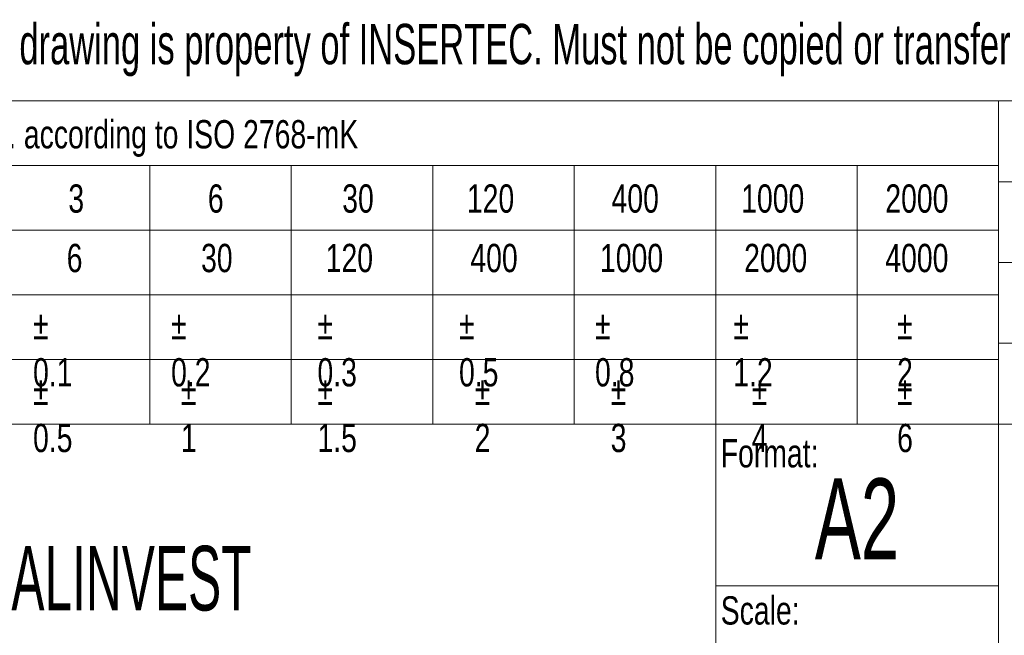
# Model space of a CAD drawing. Header units: millimetres. Extents: x 15 to 598, y 5 to 415.
# Tile 11 of 15: x 433 to 494, y 42 to 80. Entities that reach past the tile are written whole.
import ezdxf

# ---------------------------------------------------------------- set-up
doc = ezdxf.new("R2010")
doc.units = ezdxf.units.MM
doc.layers.add('SLD-0', color=179, linetype='Continuous')
doc.styles.add('SLDTEXTSTYLE0', font='TXT', dxfattribs={"width": 0.75})
doc.styles.add('SLDTEXTSTYLE1', font='TXT', dxfattribs={"width": 0.574367})
doc.styles.add('SLDTEXTSTYLE2', font='TXT', dxfattribs={"width": 0.638186})

msp = doc.modelspace()

# ---------------------------------------------------------------- linework, layer by layer
at = {"color": 7, "linetype": 'Continuous', "lineweight": 18}
for p, q in [((404, 75), (584, 75)), ((494, 75), (494, 10)), ((404, 71), (494, 71)), ((441.5, 55), (441.5, 71)), ((450.25, 55), (450.25, 71)), ((459, 55), (459, 71)), ((467.75, 55), (467.75, 71)), ((476.5, 55), (476.5, 71)), ((485.25, 55), (485.25, 71)), ((554, 70), (494, 70)), ((404, 67), (494, 67)), ((554, 65), (494, 65)), ((404, 63), (494, 63)), ((554, 60), (494, 60)), ((404, 59), (494, 59)), ((432.75, 55), (441.5, 55)), ((441.5, 55), (450.25, 55)), ((450.25, 55), (459, 55)), ((459, 55), (467.75, 55)), ((467.75, 55), (476.5, 55)), ((476.5, 55), (485.25, 55)), ((476.5, 55), (476.5, 35)), ((485.25, 55), (494, 55)), ((494, 55), (509, 55)), ((476.5, 45), (494, 45))]:
    msp.add_line(p, q, dxfattribs=at)

# ---------------------------------------------------------------- texts
at = {"color": 7, "linetype": 'Continuous', "lineweight": 0, "char_height": 1.75, "attachment_point": 1, "style": 'SLDTEXTSTYLE0'}
for s, insert in [('Tolerance for dimensions without tol. according to ISO 2768-mK', (404.64007, 73.81161)), ('3', (436.46207, 69.83516)), ('6', (445.09269, 69.83516)), ('30', (453.40205, 69.83516)), ('120', (461.11078, 69.83516)), ('400', (470.05777, 69.83516)), ('1000', (478.07594, 69.83516)), ('2000', (486.99117, 69.83516)), ('6', (436.362, 66.15427)), ('30', (444.67137, 66.15427)), ('120', (452.3801, 66.15427)), ('400', (461.32708, 66.15427)), ('1000', (469.34525, 66.15427)), ('2000', (478.26048, 66.15427)), ('4000', (486.99117, 66.15427)), ('%%p^J0.1', (434.28009, 61.99897)), ('%%p^J0.2', (442.81775, 61.99897)), ('%%p^J0.3', (451.86992, 61.99897)), ('%%p^J0.5', (460.62525, 61.99897)), ('%%p^J0.8', (469.03742, 61.99897)), ('%%p^J1.2', (477.58975, 61.99897)), ('%%p^J2', (487.72144, 61.99897)), ('%%p^J0.5', (434.28009, 57.93582)), ('%%p^J1', (443.42581, 57.93582)), ('%%p^J1.5', (451.86992, 57.93582)), ('%%p^J2', (461.59504, 57.93582)), ('%%p^J3', (470.00721, 57.93582)), ('%%p^J4', (478.73256, 57.93582)), ('%%p^J6', (487.72144, 57.93582)), ('Format:', (476.81201, 54.07419)), ('Scale:', (476.81201, 44.3477))]:
    msp.add_mtext(s, dxfattribs=dict(at, insert=insert))
at = {"layer": 'SLD-0', "color": 7, "attachment_point": 2}
for s, insert, char_height, style in [('This drawing is property of INSERTEC. Must not be copied or transferred to third parties in any way without written authorization.', (489.52452, 79.76737), 2.5, 'SLDTEXTSTYLE2'), ('A2', (485.24283, 51.63663), 5, 'SLDTEXTSTYLE2'), ('ALINVEST', (440.36599, 47.4685), 4, 'SLDTEXTSTYLE1')]:
    msp.add_mtext(s, dxfattribs=dict(at, insert=insert, char_height=char_height, style=style))

doc.saveas('drawing.dxf')
